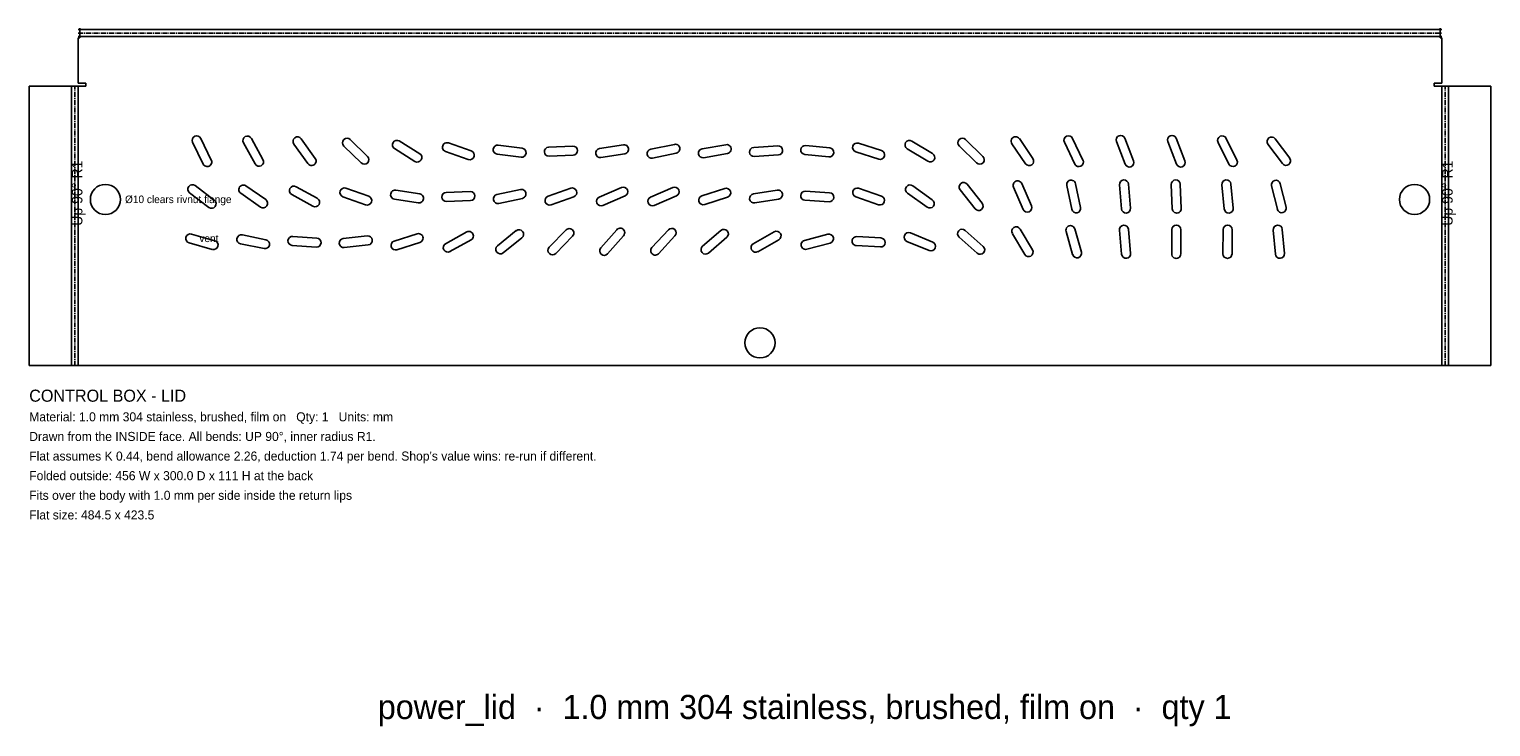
# Model space of a CAD drawing. Header units: millimetres. Extents: x 0 to 1370, y -1092 to 53.
# Tile 9 of 10: x 770 to 1255, y -543 to -312. Entities that reach past the tile are written whole.
import ezdxf

# ---------------------------------------------------------------- set-up
doc = ezdxf.new("R2010")
doc.units = ezdxf.units.MM
doc.linetypes.add('CENTER2', pattern=[2.541, 1.587, -0.318, 0.318, -0.318])
for name, color, linetype in [('Bend Center', 1, 'CENTER2'), ('Bend Notes', 3, 'CONTINUOUS'), ('Leaders', 5, 'CONTINUOUS'), ('Part Labels', 2, 'Continuous'), ('Title', 7, 'CONTINUOUS'), ('Visible', 7, 'CONTINUOUS'), ('Visible Narrow', 8, 'CONTINUOUS')]:
    doc.layers.add(name, color=color, linetype=linetype)

msp = doc.modelspace()

# ---------------------------------------------------------------- linework, layer by layer
at = {"layer": 'Bend Center'}
for p, q in [((786.66, -313.39), (1238.66, -313.39)), ((785.53, -423.52), (785.53, -331.02)), ((1239.79, -423.52), (1239.79, -331.02))]:
    msp.add_line(p, q, dxfattribs=at)
at = {"layer": 'Visible'}
for p, q in [((787.16, -315.02), (787.16, -311.76)), ((1238.16, -311.76), (1238.16, -315.02)), ((786.66, -330.02), (786.66, -315.02)), ((786.66, -315.02), (787.16, -315.02)), ((1238.16, -315.02), (1238.66, -315.02)), ((1238.66, -315.02), (1238.66, -330.02)), ((770.4, -423.52), (770.4, -331.02)), ((770.4, -331.02), (783.9, -331.02)), ((783.9, -331.02), (784.4, -331.02)), ((784.4, -331.02), (786.66, -331.02)), ((789.16, -330.02), (786.66, -330.02)), ((786.66, -331.02), (789.16, -331.02)), ((789.16, -331.02), (789.16, -330.02)), ((1238.66, -330.02), (1236.16, -330.02)), ((1236.16, -330.02), (1236.16, -331.02)), ((1236.16, -331.02), (1238.66, -331.02)), ((1238.66, -331.02), (1240.92, -331.02)), ((1240.92, -331.02), (1241.42, -331.02)), ((1241.42, -331.02), (1254.92, -331.02)), ((1254.92, -331.02), (1254.92, -423.52)), ((827.26, -348.27), (830.76, -355.46)), ((844.06, -348.29), (847.89, -355.32)), ((860.56, -348.4), (865.21, -354.91)), ((876.84, -348.66), (882.58, -354.24)), ((1080.84, -348.66), (1086.58, -354.24)), ((1098.65, -348.37), (1103.15, -354.99)), ((1116.29, -348.27), (1119.74, -355.49)), ((1133.63, -348.25), (1136.49, -355.72)), ((1150.62, -348.25), (1153.5, -355.71)), ((1167.22, -348.27), (1170.79, -355.44)), ((1183.47, -348.42), (1188.26, -354.83)), ((824.56, -349.58), (828.06, -356.78)), ((841.43, -349.73), (845.26, -356.75)), ((858.12, -350.14), (862.77, -356.65)), ((874.75, -350.81), (880.48, -356.39)), ((891.47, -351.68), (898.26, -355.91)), ((893.06, -349.13), (899.85, -353.37)), ((908.39, -352.63), (915.95, -355.25)), ((909.37, -349.8), (916.93, -352.42)), ((925.51, -353.51), (933.44, -354.51)), ((925.88, -350.54), (933.82, -351.54)), ((942.6, -351.21), (950.59, -350.84)), ((959.48, -351.67), (967.38, -350.41)), ((959.95, -354.64), (967.85, -353.37)), ((976.44, -351.86), (984.28, -350.25)), ((977.04, -354.8), (984.88, -353.19)), ((993.47, -351.73), (1001.35, -350.37)), ((993.97, -354.68), (1001.86, -353.32)), ((1010.57, -351.3), (1018.55, -350.76)), ((1027.53, -353.62), (1035.5, -354.41)), ((1027.83, -350.64), (1035.79, -351.42)), ((1044.4, -352.74), (1052.02, -355.17)), ((1045.31, -349.88), (1052.93, -352.31)), ((1061.46, -351.75), (1068.32, -355.87)), ((1063.01, -349.18), (1069.86, -353.3)), ((1078.75, -350.81), (1084.48, -356.39)), ((1096.17, -350.06), (1100.67, -356.68)), ((1113.58, -349.56), (1117.03, -356.78)), ((1130.83, -349.32), (1133.69, -356.8)), ((1147.82, -349.33), (1150.7, -356.8)), ((1164.54, -349.61), (1168.1, -356.77)), ((1181.07, -350.21), (1185.85, -356.63)), ((942.73, -354.2), (950.73, -353.84)), ((1010.77, -354.29), (1018.75, -353.75)), ((1099.44, -363.26), (1102.63, -370.6)), ((1117.3, -363.3), (1118.96, -371.13)), ((1185.16, -363.28), (1187.08, -371.05)), ((823.57, -366.3), (829.94, -371.14)), ((825.39, -363.91), (831.75, -368.75)), ((840.52, -366.47), (847.08, -371.04)), ((842.24, -364), (848.8, -368.58)), ((857.43, -366.92), (864.45, -370.76)), ((858.87, -364.29), (865.89, -368.13)), ((874.39, -367.6), (881.93, -370.28)), ((875.39, -364.77), (882.93, -367.45)), ((891.94, -365.43), (899.84, -366.65)), ((908.61, -366.18), (916.6, -365.87)), ((925.44, -366.9), (933.26, -365.22)), ((926.07, -369.83), (933.89, -368.15)), ((942.39, -367.44), (949.93, -364.78)), ((943.39, -370.27), (950.93, -367.6)), ((959.39, -367.73), (966.74, -364.56)), ((960.58, -370.48), (967.93, -367.32)), ((976.39, -367.7), (983.76, -364.58)), ((977.56, -370.47), (984.93, -367.34)), ((993.39, -367.34), (1001, -364.85)), ((994.33, -370.19), (1001.93, -367.7)), ((1010.48, -366.67), (1018.38, -365.41)), ((1027.77, -365.77), (1035.75, -366.28)), ((1044.39, -367.65), (1051.96, -370.24)), ((1045.36, -364.81), (1052.93, -367.4)), ((1061.53, -366.42), (1068.05, -371.07)), ((1063.28, -363.98), (1069.79, -368.63)), ((1079.01, -365.3), (1083.95, -371.6)), ((1081.37, -363.45), (1086.31, -369.74)), ((1096.69, -364.45), (1099.88, -371.79)), ((1114.37, -363.92), (1116.02, -371.75)), ((1131.85, -363.66), (1132.49, -371.63)), ((1134.84, -363.42), (1135.48, -371.39)), ((1149, -363.59), (1149.33, -371.58)), ((1152, -363.47), (1152.32, -371.46)), ((1165.79, -363.68), (1166.55, -371.65)), ((1168.77, -363.4), (1169.54, -371.36)), ((1182.25, -364), (1184.17, -371.77)), ((891.48, -368.4), (899.39, -369.62)), ((908.72, -369.18), (916.72, -368.86)), ((1010.95, -369.64), (1018.85, -368.38)), ((1027.57, -368.77), (1035.56, -369.27)), ((824.22, -379.99), (831.92, -382.17)), ((841.05, -380.25), (848.88, -381.86)), ((857.78, -380.75), (865.76, -381.3)), ((874.52, -381.47), (882.47, -380.6)), ((891.4, -382.31), (899.02, -379.88)), ((892.31, -385.17), (899.93, -382.73)), ((908.44, -383.16), (915.43, -379.27)), ((909.89, -385.78), (916.89, -381.89)), ((925.61, -383.86), (931.84, -378.85)), ((927.49, -386.2), (933.72, -381.18)), ((942.8, -384.34), (948.38, -378.61)), ((944.94, -386.43), (950.53, -380.71)), ((959.89, -384.54), (965.18, -378.53)), ((962.15, -386.52), (967.43, -380.51)), ((976.84, -384.43), (982.29, -378.57)), ((979.04, -386.48), (984.48, -380.61)), ((993.65, -383.99), (999.72, -378.78)), ((995.61, -386.27), (1001.67, -381.05)), ((1010.44, -383.2), (1017.39, -379.24)), ((1011.93, -385.81), (1018.88, -381.85)), ((1027.41, -382.09), (1035.15, -380.05)), ((1044.75, -380.81), (1052.74, -381.24)), ((1061.39, -382.39), (1068.79, -385.43)), ((1062.53, -379.62), (1069.93, -382.66)), ((1078.68, -380.99), (1084.66, -386.3)), ((1080.67, -378.75), (1086.65, -384.06)), ((1096.33, -379.85), (1100.41, -386.73)), ((1098.91, -378.32), (1102.99, -385.2)), ((1114.12, -379.09), (1116.31, -386.78)), ((1117.01, -378.27), (1119.2, -385.96)), ((1131.8, -378.68), (1132.54, -386.65)), ((1134.78, -378.4), (1135.53, -386.37)), ((1149.17, -378.52), (1149.15, -386.52)), ((1152.17, -378.53), (1152.15, -386.53)), ((1166.18, -378.52), (1166.14, -386.52)), ((1169.18, -378.53), (1169.14, -386.53)), ((1182.82, -378.67), (1183.52, -386.64)), ((1185.81, -378.41), (1186.51, -386.38)), ((823.4, -382.88), (831.1, -385.05)), ((840.44, -383.19), (848.28, -384.8)), ((857.57, -383.74), (865.55, -384.3)), ((874.85, -384.45), (882.8, -383.58)), ((1028.18, -384.99), (1035.91, -382.96)), ((1044.59, -383.81), (1052.58, -384.23)), ((784.4, -423.52), (770.4, -423.52)), ((786.66, -423.52), (784.4, -423.52)), ((1238.66, -423.52), (786.66, -423.52)), ((1240.92, -423.52), (1238.66, -423.52)), ((1254.92, -423.52), (1240.92, -423.52))]:
    msp.add_line(p, q, dxfattribs=at)
for centre in [(795.66, -368.52), (1229.66, -368.52), (1012.66, -416.02)]:
    msp.add_circle(centre, 5, dxfattribs=at)
for centre, start, end in [((825.91, -348.93), 25.9521, 205.9521), ((842.75, -349.01), 28.6231, 208.6231), ((859.34, -349.27), 35.5666, 215.5666), ((875.79, -349.73), 45.795, 225.795), ((1079.79, -349.74), 45.8063, 225.8063), ((1097.41, -349.22), 34.2023, 214.2023), ((1114.94, -348.91), 25.5431, 205.5431), ((1132.23, -348.79), 20.9325, 200.9325), ((1149.22, -348.79), 21.1211, 201.1211), ((1165.88, -348.94), 26.4299, 206.4299), ((1182.27, -349.32), 36.7159, 216.7159), ((892.27, -350.41), 58.0369, 238.0369), ((899.06, -354.64), 238.0369, 58.0369), ((908.88, -351.21), 70.8621, 250.8621), ((916.44, -353.84), 250.8621, 70.8621), ((925.69, -352.02), 82.8211, 262.8211), ((933.63, -353.02), 262.8211, 82.8211), ((942.67, -352.7), 92.586, 272.586), ((950.66, -352.34), 272.586, 92.586), ((959.71, -353.16), 99.0793, 279.0793), ((967.61, -351.89), 279.0793, 99.0793), ((976.74, -353.33), 101.578, 281.578), ((984.58, -351.72), 281.578, 101.578), ((993.72, -353.2), 99.784, 279.784), ((1001.6, -351.84), 279.784, 99.784), ((1010.67, -352.79), 93.8528, 273.8528), ((1018.65, -352.26), 273.8528, 93.8528), ((1027.68, -352.13), 84.3798, 264.3798), ((1035.64, -352.92), 264.3798, 84.3798), ((1044.85, -351.31), 72.3424, 252.3424), ((1052.47, -353.74), 252.3424, 72.3424), ((1062.23, -350.46), 59.0069, 239.0069), ((1069.09, -354.58), 239.0069, 59.0069), ((829.41, -356.12), 205.9521, 25.9521), ((846.58, -356.03), 208.6231, 28.6231), ((863.99, -355.78), 215.5666, 35.5666), ((881.53, -355.31), 225.795, 45.795), ((1085.53, -355.31), 225.8063, 45.8063), ((1101.91, -355.83), 214.2023, 34.2023), ((1118.39, -356.13), 205.5431, 25.5431), ((1135.09, -356.26), 200.9325, 20.9325), ((1152.1, -356.26), 201.1211, 21.1211), ((1169.44, -356.11), 206.4299, 26.4299), ((1187.05, -355.73), 216.7159, 36.7159), ((1080.19, -364.38), 38.1316, 218.1316), ((1098.07, -363.85), 23.4713, 203.4713), ((1115.84, -363.61), 11.9139, 191.9139), ((1133.34, -363.54), 4.6058, 184.6058), ((1150.5, -363.53), 2.3373, 182.3373), ((1167.28, -363.54), 5.4658, 185.4658), ((1183.7, -363.64), 13.88, 193.88), ((824.48, -365.1), 52.7501, 232.7501), ((841.38, -365.23), 55.0952, 235.0952), ((858.15, -365.6), 61.323, 241.323), ((865.17, -369.44), 241.323, 61.323), ((874.89, -366.19), 70.4564, 250.4564), ((882.43, -368.86), 250.4564, 70.4564), ((891.71, -366.91), 81.24, 261.24), ((899.62, -368.13), 261.24, 81.24), ((908.66, -367.68), 92.2652, 272.2652), ((916.66, -367.37), 272.2652, 92.2652), ((925.75, -368.36), 102.109, 282.109), ((933.57, -366.68), 282.109, 102.109), ((942.89, -368.86), 109.4748, 289.4748), ((950.43, -366.19), 289.4748, 109.4748), ((959.99, -369.11), 113.3201, 293.3201), ((967.34, -365.94), 293.3201, 113.3201), ((976.98, -369.08), 112.9612, 292.9612), ((984.34, -365.96), 292.9612, 112.9612), ((993.86, -368.77), 108.1418, 288.1418), ((1001.46, -366.28), 288.1418, 108.1418), ((1010.71, -368.15), 99.0623, 279.0623), ((1018.61, -366.89), 279.0623, 99.0623), ((1027.67, -367.27), 86.3642, 266.3642), ((1035.65, -367.78), 266.3642, 86.3642), ((1044.88, -366.23), 71.0725, 251.0725), ((1052.45, -368.82), 251.0725, 71.0725), ((1062.41, -365.2), 54.5014, 234.5014), ((830.85, -369.94), 232.7501, 52.7501), ((847.94, -369.81), 235.0952, 55.0952), ((1068.92, -369.85), 234.5014, 54.5014), ((1085.13, -370.67), 218.1316, 38.1316), ((1101.26, -371.19), 203.4713, 23.4713), ((1117.49, -371.44), 191.9139, 11.9139), ((1133.98, -371.51), 184.6058, 4.6058), ((1150.82, -371.52), 182.3373, 2.3373), ((1168.04, -371.51), 185.4658, 5.4658), ((1185.62, -371.41), 193.88, 13.88), ((1097.62, -379.08), 30.629, 210.629), ((1115.57, -378.68), 15.8881, 195.8881), ((1133.29, -378.54), 5.3381, 185.3381), ((1150.67, -378.52), 359.8168, 179.8168), ((1167.68, -378.52), 359.7296, 179.7296), ((1184.31, -378.54), 5.0126, 185.0126), ((823.81, -381.44), 74.2259, 254.2259), ((831.51, -383.61), 254.2259, 74.2259), ((840.74, -381.72), 78.3588, 258.3588), ((848.58, -383.33), 258.3588, 78.3588), ((857.67, -382.25), 86.0316, 266.0316), ((865.65, -382.8), 266.0316, 86.0316), ((874.69, -382.96), 96.2462, 276.2462), ((882.64, -382.09), 276.2462, 96.2462), ((891.85, -383.74), 107.7313, 287.7313), ((899.47, -381.31), 287.7313, 107.7313), ((916.16, -380.58), 299.0678, 119.0678), ((932.78, -380.02), 308.8282, 128.8282), ((949.45, -379.66), 315.717, 135.717), ((966.3, -379.52), 318.6991, 138.6991), ((983.38, -379.59), 317.103, 137.103), ((1000.69, -379.92), 310.691, 130.691), ((1018.14, -380.54), 299.6868, 119.6868), ((1027.79, -383.54), 104.7602, 284.7602), ((1035.53, -381.5), 284.7602, 104.7602), ((1044.67, -382.31), 86.9691, 266.9691), ((1052.66, -382.74), 266.9691, 86.9691), ((1061.96, -381), 67.6645, 247.6645), ((1069.36, -384.04), 247.6645, 67.6645), ((1079.67, -379.87), 48.3674, 228.3674), ((909.17, -384.47), 119.0678, 299.0678), ((926.55, -385.03), 128.8282, 308.8282), ((943.87, -385.39), 135.717, 315.717), ((961.02, -385.53), 138.6991, 318.6991), ((977.94, -385.45), 137.103, 317.103), ((994.63, -385.13), 130.691, 310.691), ((1011.19, -384.5), 119.6868, 299.6868), ((1085.65, -385.18), 228.3674, 48.3674), ((1101.7, -385.97), 210.629, 30.629), ((1117.76, -386.37), 195.8881, 15.8881), ((1134.03, -386.51), 185.3381, 5.3381), ((1150.65, -386.52), 179.8168, 359.8168), ((1167.64, -386.52), 179.7296, 359.7296), ((1185.01, -386.51), 185.0126, 5.0126)]:
    msp.add_arc(centre, 1.5, start, end, dxfattribs=at)
at = {"layer": 'Visible Narrow'}
for p, q in [((786.66, -312.26), (1238.66, -312.26)), ((786.66, -314.52), (1238.66, -314.52)), ((784.4, -423.52), (784.4, -331.02)), ((786.66, -423.52), (786.66, -331.02)), ((1238.66, -423.52), (1238.66, -331.02)), ((1240.92, -423.52), (1240.92, -331.02))]:
    msp.add_line(p, q, dxfattribs=at)

# ---------------------------------------------------------------- texts
at = {"layer": 'Bend Notes'}
for p in [(788.03, -377.27), (1242.29, -377.27)]:
    msp.add_text('Up 90%%D R1', height=3.5, rotation=90, dxfattribs=at).set_placement(p)
at = {"layer": 'Leaders'}
for s, p in [('%%c10 clears rivnut flange', (802.16, -369.72)), ('vent', (826.81, -382.64))]:
    msp.add_text(s, height=2.5, dxfattribs=at).set_placement(p)
at = {"layer": 'Part Labels'}
msp.add_text('power_lid  ·  1.0 mm 304 stainless, brushed, film on  ·  qty 1', height=8, dxfattribs=at).set_placement((885.96, -540.64))
at = {"layer": 'Title'}
for s, height, p in [('CONTROL BOX - LID', 4, (770.4, -435.52)), ('Material: 1.0 mm 304 stainless, brushed, film on   Qty: 1   Units: mm', 3, (770.4, -442.02)), ('Drawn from the INSIDE face. All bends: UP 90%%D, inner radius R1.', 3, (770.4, -448.52)), ("Flat assumes K 0.44, bend allowance 2.26, deduction 1.74 per bend. Shop's value wins: re-run if different.", 3, (770.4, -455.02)), ('Folded outside: 456 W x 300.0 D x 111 H at the back', 3, (770.4, -461.52)), ('Fits over the body with 1.0 mm per side inside the return lips', 3, (770.4, -468.02)), ('Flat size: 484.5 x 423.5', 3, (770.4, -474.52))]:
    msp.add_text(s, height=height, dxfattribs=at).set_placement(p)

doc.saveas('drawing.dxf')
